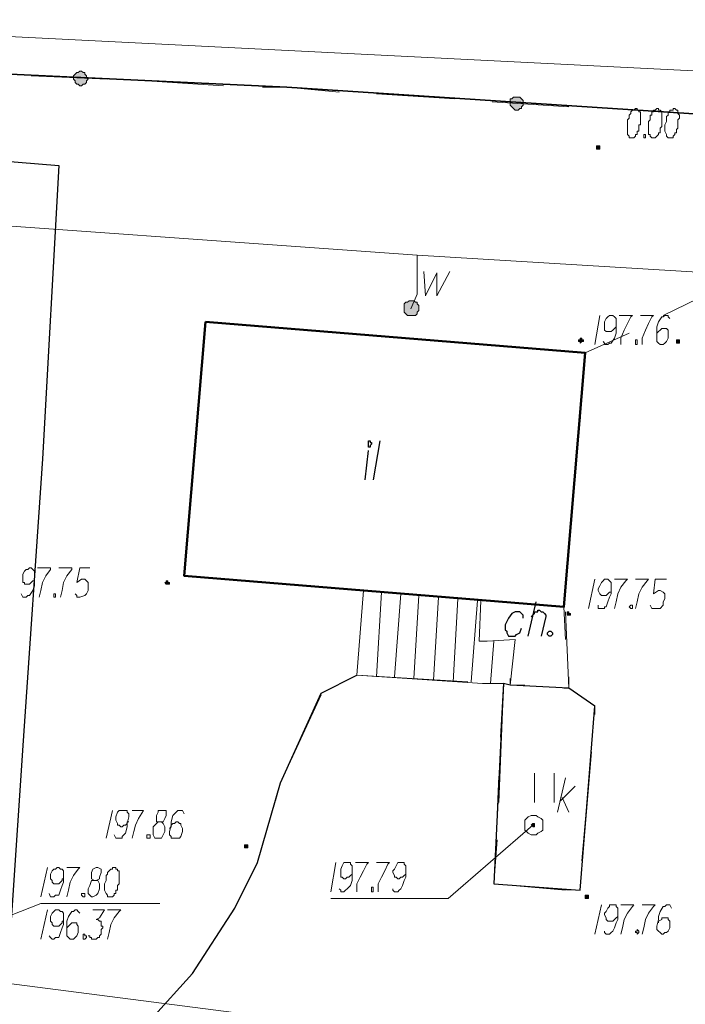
# Model space of a CAD drawing. Header units: metres. Extents: x 7431553 to 7432401, y 5544342 to 5544539.
# Tile 44 of 180: x 7432109 to 7432126, y 5544420 to 5544446. Entities that reach past the tile are written whole.
import ezdxf
from ezdxf import colors
from ezdxf.entities.mleader import LeaderData, LeaderLine
from ezdxf.math import Vec2, Vec3

# ---------------------------------------------------------------- set-up
doc = ezdxf.new("R2010")
doc.units = ezdxf.units.M
doc.header["$MEASUREMENT"] = 0
for name, color, linetype, lineweight in [('BG-PR90-PB-PZT-PZT01_2026_04_14$0$MAPA DCP', 7, 'Continuous', 0), ('PRIMETECH_XREF', 7, 'Continuous', 5), ('PROHUBUS- OPISY WENTYLACJA', 7, 'Continuous', 13)]:
    doc.layers.add(name, color=color, linetype=linetype, lineweight=lineweight)
doc.layers.add('BG-PR90-PB-PZT-PZT01_2026_04_14$0$Z_szraf drogi', color=251, linetype='Continuous')
doc.styles.add('DYN_DIM', font='ARIAL.TTF')

# ---------------------------------------------------------------- blocks, each defined once
blk = doc.blocks.new('_$0$_None')
blk = doc.blocks.new('BG-PR90-PB-PZT-PZT01_2026_04_14$0$Naddrwiną2025_v2klauzulap')
at = {"layer": 'BG-PR90-PB-PZT-PZT01_2026_04_14$0$MAPA DCP', "linetype": 'Continuous', "lineweight": 0, "transparency": 33554559}
for color, points in [(256, [(7431724.871, 5544540.006), (7431724.871, 5544540.006), (7431724.871, 5544540.006), (7431724.871, 5544540.006), (7431724.913, 5544540.006), (7431724.913, 5544540.048), (7431724.913, 5544540.048), (7431724.913, 5544540.048), (7431724.913, 5544540.09), (7431724.871, 5544540.09), (7431724.871, 5544540.09), (7431724.871, 5544540.09), (7431724.871, 5544540.09), (7431724.829, 5544540.09), (7431724.829, 5544540.09), (7431724.829, 5544540.09), (7431724.829, 5544540.09), (7431724.829, 5544540.048), (7431724.829, 5544540.048), (7431724.829, 5544540.048), (7431724.829, 5544540.006), (7431724.829, 5544540.006), (7431724.829, 5544540.006), (7431724.829, 5544540.006), (7431724.829, 5544540.006)]), (256, [(7431719.833, 5544537.931), (7431719.833, 5544537.931), (7431719.833, 5544537.931), (7431719.876, 5544537.931), (7431719.876, 5544537.931), (7431719.876, 5544537.974), (7431719.876, 5544537.974), (7431719.876, 5544537.974), (7431719.876, 5544537.974), (7431719.876, 5544538.016), (7431719.833, 5544538.016), (7431719.833, 5544538.016), (7431719.833, 5544538.016), (7431719.833, 5544538.016), (7431719.791, 5544538.016), (7431719.791, 5544538.016), (7431719.791, 5544537.974), (7431719.791, 5544537.974), (7431719.791, 5544537.974), (7431719.791, 5544537.974), (7431719.791, 5544537.931), (7431719.791, 5544537.931), (7431719.791, 5544537.931)]), (256, [(7431739.307, 5544537.635), (7431739.307, 5544537.635), (7431739.307, 5544537.635), (7431739.349, 5544537.635), (7431739.349, 5544537.635), (7431739.349, 5544537.677), (7431739.349, 5544537.677), (7431739.349, 5544537.677), (7431739.349, 5544537.72), (7431739.349, 5544537.72), (7431739.307, 5544537.72), (7431739.307, 5544537.72), (7431739.307, 5544537.72), (7431739.307, 5544537.72), (7431739.264, 5544537.72), (7431739.264, 5544537.72), (7431739.264, 5544537.72), (7431739.264, 5544537.677), (7431739.264, 5544537.677), (7431739.264, 5544537.677), (7431739.264, 5544537.635), (7431739.264, 5544537.635), (7431739.264, 5544537.635)]), (256, [(7431724.829, 5544537.466), (7431724.871, 5544537.466), (7431724.871, 5544537.508), (7431724.913, 5544537.508), (7431724.871, 5544537.55), (7431724.871, 5544537.55), (7431724.871, 5544537.55), (7431724.871, 5544537.55), (7431724.871, 5544537.593), (7431724.829, 5544537.593), (7431724.829, 5544537.593), (7431724.829, 5544537.55), (7431724.829, 5544537.55), (7431724.829, 5544537.55), (7431724.786, 5544537.55), (7431724.786, 5544537.508), (7431724.786, 5544537.508), (7431724.829, 5544537.508), (7431724.829, 5544537.508), (7431724.829, 5544537.508)]), (256, [(7431731.941, 5544537.169), (7431731.983, 5544537.169), (7431731.983, 5544537.169), (7431731.983, 5544537.169), (7431731.983, 5544537.169), (7431731.983, 5544537.169), (7431731.983, 5544537.212), (7431731.983, 5544537.212), (7431731.983, 5544537.212), (7431731.983, 5544537.212), (7431731.983, 5544537.254), (7431731.983, 5544537.254), (7431731.941, 5544537.254), (7431731.941, 5544537.254), (7431731.941, 5544537.254), (7431731.941, 5544537.212), (7431731.941, 5544537.212), (7431731.898, 5544537.212), (7431731.898, 5544537.212), (7431731.898, 5544537.169)]), (256, [(7431718.69, 5544536.026), (7431718.606, 5544536.026), (7431718.563, 5544535.984), (7431718.521, 5544535.942), (7431718.521, 5544535.899), (7431718.521, 5544535.857), (7431718.521, 5544535.815), (7431718.521, 5544535.772), (7431718.563, 5544535.73), (7431718.563, 5544535.688), (7431718.606, 5544535.688), (7431718.648, 5544535.688), (7431718.69, 5544535.688), (7431718.733, 5544535.688), (7431718.775, 5544535.73), (7431718.817, 5544535.772), (7431718.86, 5544535.815), (7431718.86, 5544535.857), (7431718.86, 5544535.899), (7431718.817, 5544535.942), (7431718.817, 5544535.984), (7431718.775, 5544535.984), (7431718.733, 5544536.026), (7431718.733, 5544536.026)]), (5, [(7431724.024, 5544532.936), (7431724.109, 5544532.936), (7431724.151, 5544532.978), (7431724.194, 5544533.021), (7431724.194, 5544533.063), (7431724.194, 5544533.105), (7431724.194, 5544533.19), (7431724.194, 5544533.232), (7431724.151, 5544533.275), (7431724.109, 5544533.275), (7431724.067, 5544533.317), (7431724.024, 5544533.317), (7431723.94, 5544533.317), (7431723.897, 5544533.275), (7431723.855, 5544533.275), (7431723.855, 5544533.232), (7431723.813, 5544533.19), (7431723.813, 5544533.105), (7431723.813, 5544533.063), (7431723.855, 5544533.021), (7431723.855, 5544532.978), (7431723.897, 5544532.936), (7431723.94, 5544532.936), (7431723.94, 5544532.936)]), (256, [(7431737.994, 5544528.787), (7431737.994, 5544528.787), (7431737.994, 5544528.787), (7431737.994, 5544528.787), (7431738.037, 5544528.787), (7431738.037, 5544528.83), (7431738.037, 5544528.83), (7431738.037, 5544528.83), (7431738.037, 5544528.872), (7431737.994, 5544528.872), (7431737.994, 5544528.872), (7431737.994, 5544528.872), (7431737.994, 5544528.872), (7431737.952, 5544528.872), (7431737.952, 5544528.872), (7431737.952, 5544528.872), (7431737.952, 5544528.872), (7431737.952, 5544528.83), (7431737.952, 5544528.83), (7431737.952, 5544528.83), (7431737.952, 5544528.787), (7431737.952, 5544528.787), (7431737.952, 5544528.787), (7431737.952, 5544528.787), (7431737.952, 5544528.787)]), (256, [(7431731.136, 5544526.713), (7431731.179, 5544526.755), (7431731.179, 5544526.755), (7431731.179, 5544526.755), (7431731.179, 5544526.755), (7431731.179, 5544526.755), (7431731.179, 5544526.798), (7431731.179, 5544526.798), (7431731.179, 5544526.798), (7431731.179, 5544526.798), (7431731.179, 5544526.798), (7431731.179, 5544526.84), (7431731.136, 5544526.84), (7431731.136, 5544526.84), (7431731.136, 5544526.798), (7431731.136, 5544526.798), (7431731.094, 5544526.798), (7431731.094, 5544526.798), (7431731.094, 5544526.798), (7431731.094, 5544526.755), (7431731.094, 5544526.755), (7431731.136, 5544526.755), (7431731.136, 5544526.755), (7431731.136, 5544526.755), (7431731.136, 5544526.755)]), (256, [(7431718.055, 5544524.723), (7431718.013, 5544524.681), (7431717.971, 5544524.681), (7431717.928, 5544524.639), (7431717.886, 5544524.639), (7431717.886, 5544524.596), (7431717.844, 5544524.554), (7431717.844, 5544524.512), (7431717.886, 5544524.469), (7431717.886, 5544524.427), (7431717.928, 5544524.385), (7431717.971, 5544524.342), (7431718.013, 5544524.342), (7431718.055, 5544524.342), (7431718.098, 5544524.385), (7431718.14, 5544524.385), (7431718.182, 5544524.427), (7431718.182, 5544524.469), (7431718.225, 5544524.512), (7431718.225, 5544524.554), (7431718.182, 5544524.596), (7431718.182, 5544524.639), (7431718.14, 5544524.681), (7431718.098, 5544524.681), (7431718.098, 5544524.681)])]:
    blk.add_hatch(color=color, dxfattribs=at).paths.add_polyline_path(points)
at = {"layer": 'BG-PR90-PB-PZT-PZT01_2026_04_14$0$MAPA DCP', "linetype": 'Continuous', "lineweight": 0, "true_color": 0x9a3300, "transparency": 33554559}
blk.add_hatch(color=24, dxfattribs=at).paths.add_polyline_path([(7431737.444, 5544536.238), (7431737.444, 5544536.238), (7431737.444, 5544536.28), (7431737.486, 5544536.28), (7431737.486, 5544536.28), (7431737.486, 5544536.28), (7431737.486, 5544536.28), (7431737.486, 5544536.323), (7431737.486, 5544536.323), (7431737.486, 5544536.323), (7431737.444, 5544536.323), (7431737.444, 5544536.323), (7431737.444, 5544536.323), (7431737.444, 5544536.323), (7431737.402, 5544536.323), (7431737.402, 5544536.323), (7431737.402, 5544536.323), (7431737.402, 5544536.323), (7431737.402, 5544536.28), (7431737.402, 5544536.28), (7431737.402, 5544536.28), (7431737.402, 5544536.28), (7431737.402, 5544536.28)])
at = {"layer": 'BG-PR90-PB-PZT-PZT01_2026_04_14$0$MAPA DCP', "color": 5, "linetype": 'Continuous', "lineweight": 18, "transparency": 33554687}
for points in [[(7431743.244, 5544580.307), (7431742.566, 5544570.189), (7431741.931, 5544568.665), (7431724.998, 5544568.962), (7431723.643, 5544549.996), (7431722.627, 5544533.275), (7431721.611, 5544518.966), (7431722.289, 5544517.95), (7431723.008, 5544517.865), (7431723.559, 5544517.865), (7431751.202, 5544516.172), (7431770.083, 5544514.902)], [(7431723.051, 5544533.444), (7431723.686, 5544533.486), (7431723.093, 5544533.783), (7431723.686, 5544533.783), (7431723.051, 5544534.121)], [(7431722.627, 5544533.275), (7431723.643, 5544533.275), (7431724.024, 5544533.105)]]:
    blk.add_lwpolyline(points, dxfattribs=at)
at = {"layer": 'BG-PR90-PB-PZT-PZT01_2026_04_14$0$MAPA DCP', "color": 24, "linetype": 'Continuous', "lineweight": 18, "true_color": 0x9a3300, "transparency": 33554687}
for points in [[(7431751.88, 5544571.121), (7431751.837, 5544559.31), (7431745.191, 5544550.801), (7431741.127, 5544519.305)], [(7431736.809, 5544537), (7431736.428, 5544537.381)], [(7431736.724, 5544537.042), (7431737.105, 5544537.212)], [(7431737.105, 5544536.915), (7431736.216, 5544537.127)], [(7431737.444, 5544536.28), (7431739.349, 5544534.079), (7431739.349, 5544531.031)], [(7431741.127, 5544519.305), (7431739.476, 5544523.496), (7431739.476, 5544526.586)]]:
    blk.add_lwpolyline(points, dxfattribs=at)
at = {"layer": 'BG-PR90-PB-PZT-PZT01_2026_04_14$0$MAPA DCP', "linetype": 'Continuous', "lineweight": 35, "transparency": 33554687}
blk.add_lwpolyline([(7431720.511, 5544560.283), (7431719.537, 5544549.319), (7431718.267, 5544529.888), (7431717.759, 5544519.178), (7431717.293, 5544514.225), (7431716.785, 5544508.679), (7431733.041, 5544507.621), (7431738.587, 5544507.155), (7431741.635, 5544506.859), (7431742.355, 5544507.282)], dxfattribs=at)
at = {"layer": 'BG-PR90-PB-PZT-PZT01_2026_04_14$0$MAPA DCP', "color": 1, "linetype": 'Continuous', "lineweight": 18, "transparency": 33554687}
blk.add_lwpolyline([(7431718.098, 5544545.636), (7431716.616, 5544516.087), (7431718.352, 5544515.706), (7431718.14, 5544511.896), (7431738.883, 5544510.457), (7431769.448, 5544508.637), (7431770.083, 5544508.594)], dxfattribs=at)
at = {"layer": 'BG-PR90-PB-PZT-PZT01_2026_04_14$0$MAPA DCP', "linetype": 'Continuous', "lineweight": 18, "transparency": 33554687}
for points in [[(7431724.194, 5544539.667), (7431722.881, 5544542.376)], [(7431718.944, 5544540.217), (7431718.817, 5544538.228)], [(7431726.945, 5544537.508), (7431725.167, 5544537.635), (7431724.659, 5544538.778)], [(7431734.565, 5544537.889), (7431734.354, 5544537.889), (7431733.888, 5544537.212), (7431731.898, 5544537.127)], [(7431735.412, 5544537.804), (7431734.354, 5544537.889), (7431733.888, 5544537.212), (7431733.888, 5544537.085)], [(7431738.545, 5544537.55), (7431735.539, 5544537.804)], [(7431738.375, 5544537.55), (7431736.386, 5544537.72)], [(7431730.925, 5544537.169), (7431727.919, 5544537.423)], [(7431718.775, 5544537.212), (7431718.648, 5544535.222)], [(7431733.634, 5544535.688), (7431733.803, 5544535.688), (7431733.888, 5544537.212), (7431733.592, 5544537.212)], [(7431738.968, 5544535.264), (7431739.137, 5544537.254)], [(7431732.618, 5544537.127), (7431731.771, 5544537.085), (7431731.687, 5544535.942)], [(7431737.825, 5544535.349), (7431738.968, 5544535.264), (7431739.137, 5544537.127)], [(7431736.851, 5544536.831), (7431736.089, 5544536.831)], [(7431736.089, 5544536.323), (7431736.851, 5544536.323)], [(7431733.803, 5544536.069), (7431733.803, 5544535.688), (7431733.761, 5544535.518), (7431735.158, 5544535.434)], [(7431731.602, 5544534.926), (7431732.66, 5544534.883), (7431732.66, 5544535.095), (7431732.618, 5544535.815)], [(7431733.846, 5544535.518), (7431736.851, 5544535.391)], [(7431736.174, 5544535.391), (7431738.164, 5544535.307)], [(7431733.761, 5544535.18), (7431732.66, 5544535.264)], [(7431733.719, 5544534.672), (7431731.602, 5544534.841)], [(7431733.592, 5544531.624), (7431733.549, 5544531.708), (7431733.719, 5544534.587)], [(7431718.563, 5544534.248), (7431718.436, 5544532.216)], [(7431733.719, 5544534.206), (7431731.56, 5544534.333)], [(7431733.676, 5544533.698), (7431731.517, 5544533.825)], [(7431733.634, 5544533.19), (7431731.475, 5544533.317)], [(7431733.592, 5544532.682), (7431731.433, 5544532.851)], [(7431733.592, 5544532.216), (7431731.39, 5544532.343)], [(7431718.394, 5544531.243), (7431718.267, 5544529.888), (7431718.267, 5544529.253)], [(7431736.809, 5544529.592), (7431736.343, 5544529.719), (7431734.057, 5544530.777)], [(7431740.45, 5544527.983), (7431739.603, 5544528.533), (7431738.418, 5544529.126), (7431737.783, 5544529.295)], [(7431718.225, 5544528.237), (7431718.098, 5544526.247)], [(7431743.371, 5544525.274), (7431742.482, 5544526.374), (7431741.296, 5544527.433)], [(7431718.055, 5544525.231), (7431717.971, 5544523.242)]]:
    blk.add_lwpolyline(points, dxfattribs=at)
at = {"layer": 'BG-PR90-PB-PZT-PZT01_2026_04_14$0$MAPA DCP', "linetype": 'Continuous', "lineweight": 9, "transparency": 33554687}
for points in [[(7431718.817, 5544539.963), (7431718.817, 5544539.921), (7431718.86, 5544539.921), (7431718.86, 5544539.836), (7431718.902, 5544539.836), (7431718.902, 5544539.794), (7431718.944, 5544539.794), (7431718.987, 5544539.794), (7431719.029, 5544539.752), (7431719.071, 5544539.752), (7431719.114, 5544539.752), (7431719.156, 5544539.752), (7431719.241, 5544539.709), (7431719.325, 5544539.709), (7431719.368, 5544539.709), (7431719.41, 5544539.709), (7431719.495, 5544539.752), (7431719.537, 5544539.752), (7431719.579, 5544539.794), (7431719.579, 5544539.836), (7431719.579, 5544539.879), (7431719.579, 5544539.921), (7431719.537, 5544539.921), (7431719.495, 5544539.963), (7431719.452, 5544539.963), (7431719.452, 5544540.006), (7431719.41, 5544540.006), (7431719.368, 5544540.006), (7431719.325, 5544540.048), (7431719.283, 5544540.048), (7431719.241, 5544540.048), (7431719.156, 5544540.048), (7431719.114, 5544540.048), (7431719.071, 5544540.09), (7431719.029, 5544540.09), (7431718.987, 5544540.09), (7431718.944, 5544540.048), (7431718.902, 5544540.048), (7431718.86, 5544540.048), (7431718.86, 5544540.006)], [(7431718.817, 5544539.54), (7431718.817, 5544539.498), (7431718.86, 5544539.455), (7431718.86, 5544539.413), (7431718.902, 5544539.413), (7431718.902, 5544539.371), (7431718.944, 5544539.371), (7431718.987, 5544539.371), (7431718.987, 5544539.328), (7431719.029, 5544539.328), (7431719.071, 5544539.328), (7431719.114, 5544539.328), (7431719.156, 5544539.286), (7431719.241, 5544539.286), (7431719.325, 5544539.286), (7431719.368, 5544539.286), (7431719.41, 5544539.286), (7431719.495, 5544539.286), (7431719.495, 5544539.328), (7431719.537, 5544539.328), (7431719.579, 5544539.371), (7431719.579, 5544539.413), (7431719.579, 5544539.455), (7431719.537, 5544539.498), (7431719.495, 5544539.54), (7431719.452, 5544539.54), (7431719.452, 5544539.582), (7431719.41, 5544539.582), (7431719.368, 5544539.582), (7431719.325, 5544539.582), (7431719.283, 5544539.625), (7431719.241, 5544539.625), (7431719.156, 5544539.625), (7431719.114, 5544539.625), (7431719.071, 5544539.625), (7431719.029, 5544539.625), (7431718.987, 5544539.625), (7431718.944, 5544539.625), (7431718.902, 5544539.625), (7431718.86, 5544539.582), (7431718.86, 5544539.54)], [(7431718.817, 5544538.947), (7431718.86, 5544538.905), (7431718.86, 5544538.863), (7431718.902, 5544538.82), (7431718.944, 5544538.82), (7431718.987, 5544538.778), (7431719.029, 5544538.778), (7431719.071, 5544538.778), (7431719.114, 5544538.736), (7431719.156, 5544538.736), (7431719.241, 5544538.736), (7431719.325, 5544538.736), (7431719.368, 5544538.736), (7431719.41, 5544538.736), (7431719.495, 5544538.736), (7431719.537, 5544538.778), (7431719.579, 5544538.778), (7431719.579, 5544538.82), (7431719.579, 5544538.863), (7431719.579, 5544538.905), (7431719.537, 5544538.947), (7431719.495, 5544538.947), (7431719.495, 5544538.99), (7431719.452, 5544538.99), (7431719.41, 5544538.99), (7431719.41, 5544539.032), (7431719.368, 5544539.032), (7431719.325, 5544539.032), (7431719.283, 5544539.032), (7431719.241, 5544539.032), (7431719.241, 5544539.074), (7431719.156, 5544539.074), (7431719.114, 5544539.074), (7431719.071, 5544539.074), (7431719.029, 5544539.074), (7431718.987, 5544539.074), (7431718.944, 5544539.074), (7431718.902, 5544539.074), (7431718.902, 5544539.032), (7431718.86, 5544539.032), (7431718.86, 5544538.99), (7431718.817, 5544538.99)], [(7431719.495, 5544539.159), (7431719.495, 5544539.201), (7431719.579, 5544539.201), (7431719.579, 5544539.159), (7431719.537, 5544539.159)], [(7431724.829, 5544538.947), (7431724.829, 5544538.99), (7431724.956, 5544538.99), (7431724.956, 5544538.947), (7431724.913, 5544538.947), (7431724.871, 5544538.947)], [(7431740.153, 5544538.99), (7431740.196, 5544539.032), (7431740.238, 5544539.032), (7431740.28, 5544538.99), (7431740.238, 5544538.99), (7431740.238, 5544538.947), (7431740.196, 5544538.947), (7431740.196, 5544538.99)], [(7431731.729, 5544538.82), (7431731.729, 5544538.863), (7431731.814, 5544538.863), (7431731.814, 5544538.82), (7431731.771, 5544538.778)], [(7431737.698, 5544526.29), (7431737.698, 5544526.332), (7431737.783, 5544526.332), (7431737.783, 5544526.247), (7431737.74, 5544526.247), (7431737.698, 5544526.247)], [(7431731.433, 5544523.834), (7431731.433, 5544523.877), (7431731.517, 5544523.877), (7431731.517, 5544523.834), (7431731.475, 5544523.834)]]:
    blk.add_lwpolyline(points, close=True, dxfattribs=at)
at = {"layer": 'BG-PR90-PB-PZT-PZT01_2026_04_14$0$MAPA DCP', "linetype": 'Continuous', "lineweight": 0, "transparency": 33554687}
for points in [[(7431724.871, 5544540.006), (7431724.871, 5544540.006), (7431724.871, 5544540.006), (7431724.871, 5544540.006), (7431724.913, 5544540.006), (7431724.913, 5544540.048), (7431724.913, 5544540.048), (7431724.913, 5544540.048), (7431724.913, 5544540.09), (7431724.871, 5544540.09), (7431724.871, 5544540.09), (7431724.871, 5544540.09), (7431724.871, 5544540.09), (7431724.829, 5544540.09), (7431724.829, 5544540.09), (7431724.829, 5544540.09), (7431724.829, 5544540.09), (7431724.829, 5544540.048), (7431724.829, 5544540.048), (7431724.829, 5544540.048), (7431724.829, 5544540.006), (7431724.829, 5544540.006), (7431724.829, 5544540.006), (7431724.829, 5544540.006)], [(7431719.833, 5544537.931), (7431719.833, 5544537.931), (7431719.833, 5544537.931), (7431719.876, 5544537.931), (7431719.876, 5544537.931), (7431719.876, 5544537.974), (7431719.876, 5544537.974), (7431719.876, 5544537.974), (7431719.876, 5544537.974), (7431719.876, 5544538.016), (7431719.833, 5544538.016), (7431719.833, 5544538.016), (7431719.833, 5544538.016), (7431719.833, 5544538.016), (7431719.791, 5544538.016), (7431719.791, 5544538.016), (7431719.791, 5544537.974), (7431719.791, 5544537.974), (7431719.791, 5544537.974), (7431719.791, 5544537.974), (7431719.791, 5544537.931), (7431719.791, 5544537.931), (7431719.791, 5544537.931)], [(7431739.307, 5544537.635), (7431739.307, 5544537.635), (7431739.307, 5544537.635), (7431739.349, 5544537.635), (7431739.349, 5544537.635), (7431739.349, 5544537.677), (7431739.349, 5544537.677), (7431739.349, 5544537.677), (7431739.349, 5544537.72), (7431739.349, 5544537.72), (7431739.307, 5544537.72), (7431739.307, 5544537.72), (7431739.307, 5544537.72), (7431739.307, 5544537.72), (7431739.264, 5544537.72), (7431739.264, 5544537.72), (7431739.264, 5544537.72), (7431739.264, 5544537.677), (7431739.264, 5544537.677), (7431739.264, 5544537.677), (7431739.264, 5544537.635), (7431739.264, 5544537.635), (7431739.264, 5544537.635)], [(7431724.829, 5544537.466), (7431724.871, 5544537.466), (7431724.871, 5544537.508), (7431724.913, 5544537.508), (7431724.871, 5544537.55), (7431724.871, 5544537.55), (7431724.871, 5544537.55), (7431724.871, 5544537.55), (7431724.871, 5544537.593), (7431724.829, 5544537.593), (7431724.829, 5544537.593), (7431724.829, 5544537.55), (7431724.829, 5544537.55), (7431724.829, 5544537.55), (7431724.786, 5544537.55), (7431724.786, 5544537.508), (7431724.786, 5544537.508), (7431724.829, 5544537.508), (7431724.829, 5544537.508), (7431724.829, 5544537.508)], [(7431731.941, 5544537.169), (7431731.983, 5544537.169), (7431731.983, 5544537.169), (7431731.983, 5544537.169), (7431731.983, 5544537.169), (7431731.983, 5544537.169), (7431731.983, 5544537.212), (7431731.983, 5544537.212), (7431731.983, 5544537.212), (7431731.983, 5544537.212), (7431731.983, 5544537.254), (7431731.983, 5544537.254), (7431731.941, 5544537.254), (7431731.941, 5544537.254), (7431731.941, 5544537.254), (7431731.941, 5544537.212), (7431731.941, 5544537.212), (7431731.898, 5544537.212), (7431731.898, 5544537.212), (7431731.898, 5544537.169), (7431731.941, 5544537.169), (7431731.941, 5544537.169), (7431731.941, 5544537.169)], [(7431718.69, 5544536.026), (7431718.606, 5544536.026), (7431718.563, 5544535.984), (7431718.521, 5544535.942), (7431718.521, 5544535.899), (7431718.521, 5544535.857), (7431718.521, 5544535.815), (7431718.521, 5544535.772), (7431718.563, 5544535.73), (7431718.563, 5544535.688), (7431718.606, 5544535.688), (7431718.648, 5544535.688), (7431718.69, 5544535.688), (7431718.733, 5544535.688), (7431718.775, 5544535.73), (7431718.817, 5544535.772), (7431718.86, 5544535.815), (7431718.86, 5544535.857), (7431718.86, 5544535.899), (7431718.817, 5544535.942), (7431718.817, 5544535.984), (7431718.775, 5544535.984), (7431718.733, 5544536.026)], [(7431737.994, 5544528.787), (7431737.994, 5544528.787), (7431737.994, 5544528.787), (7431737.994, 5544528.787), (7431738.037, 5544528.787), (7431738.037, 5544528.83), (7431738.037, 5544528.83), (7431738.037, 5544528.83), (7431738.037, 5544528.872), (7431737.994, 5544528.872), (7431737.994, 5544528.872), (7431737.994, 5544528.872), (7431737.994, 5544528.872), (7431737.952, 5544528.872), (7431737.952, 5544528.872), (7431737.952, 5544528.872), (7431737.952, 5544528.872), (7431737.952, 5544528.83), (7431737.952, 5544528.83), (7431737.952, 5544528.83), (7431737.952, 5544528.787), (7431737.952, 5544528.787), (7431737.952, 5544528.787), (7431737.952, 5544528.787)], [(7431731.136, 5544526.713), (7431731.179, 5544526.755), (7431731.179, 5544526.755), (7431731.179, 5544526.755), (7431731.179, 5544526.755), (7431731.179, 5544526.755), (7431731.179, 5544526.798), (7431731.179, 5544526.798), (7431731.179, 5544526.798), (7431731.179, 5544526.798), (7431731.179, 5544526.798), (7431731.179, 5544526.84), (7431731.136, 5544526.84), (7431731.136, 5544526.84), (7431731.136, 5544526.798), (7431731.136, 5544526.798), (7431731.094, 5544526.798), (7431731.094, 5544526.798), (7431731.094, 5544526.798), (7431731.094, 5544526.755), (7431731.094, 5544526.755), (7431731.136, 5544526.755), (7431731.136, 5544526.755), (7431731.136, 5544526.755)], [(7431718.055, 5544524.723), (7431718.013, 5544524.681), (7431717.971, 5544524.681), (7431717.928, 5544524.639), (7431717.886, 5544524.639), (7431717.886, 5544524.596), (7431717.844, 5544524.554), (7431717.844, 5544524.512), (7431717.886, 5544524.469), (7431717.886, 5544524.427), (7431717.928, 5544524.385), (7431717.971, 5544524.342), (7431718.013, 5544524.342), (7431718.055, 5544524.342), (7431718.098, 5544524.385), (7431718.14, 5544524.385), (7431718.182, 5544524.427), (7431718.182, 5544524.469), (7431718.225, 5544524.512), (7431718.225, 5544524.554), (7431718.182, 5544524.596), (7431718.182, 5544524.639), (7431718.14, 5544524.681), (7431718.098, 5544524.681)]]:
    blk.add_lwpolyline(points, close=True, dxfattribs=at)
at = {"layer": 'BG-PR90-PB-PZT-PZT01_2026_04_14$0$MAPA DCP', "linetype": 'Continuous', "lineweight": 9, "transparency": 33554687}
for points in [[(7431724.278, 5544539.836), (7431724.236, 5544539.794), (7431724.194, 5544539.794), (7431724.194, 5544539.709), (7431724.236, 5544539.667), (7431724.236, 5544539.625), (7431724.363, 5544539.54), (7431724.49, 5544539.498), (7431724.575, 5544539.498), (7431724.744, 5544539.498), (7431724.829, 5544539.498), (7431724.871, 5544539.498), (7431724.913, 5544539.54), (7431724.956, 5544539.582), (7431724.956, 5544539.625), (7431724.956, 5544539.667), (7431724.913, 5544539.709), (7431724.871, 5544539.752), (7431724.786, 5544539.794), (7431724.744, 5544539.794), (7431724.659, 5544539.794), (7431724.617, 5544539.794), (7431724.575, 5544539.794), (7431724.532, 5544539.752), (7431724.532, 5544539.709), (7431724.532, 5544539.667), (7431724.532, 5544539.625), (7431724.575, 5544539.582), (7431724.617, 5544539.54), (7431724.659, 5544539.498)], [(7431731.052, 5544539.752), (7431731.052, 5544539.455), (7431731.433, 5544539.413), (7431731.348, 5544539.54), (7431731.348, 5544539.582), (7431731.39, 5544539.667), (7431731.433, 5544539.709), (7431731.56, 5544539.709), (7431731.644, 5544539.667), (7431731.729, 5544539.667), (7431731.814, 5544539.582), (7431731.814, 5544539.498), (7431731.814, 5544539.413), (7431731.814, 5544539.371), (7431731.729, 5544539.328)], [(7431739.603, 5544539.879), (7431739.518, 5544539.836), (7431739.518, 5544539.752), (7431739.561, 5544539.709), (7431739.561, 5544539.667), (7431739.688, 5544539.582), (7431739.815, 5544539.54), (7431739.899, 5544539.54), (7431740.069, 5544539.498), (7431740.153, 5544539.498), (7431740.196, 5544539.54), (7431740.238, 5544539.582), (7431740.28, 5544539.625), (7431740.28, 5544539.667), (7431740.238, 5544539.709), (7431740.238, 5544539.752), (7431740.196, 5544539.794), (7431740.111, 5544539.836), (7431740.026, 5544539.836), (7431739.984, 5544539.836), (7431739.942, 5544539.836), (7431739.899, 5544539.794), (7431739.857, 5544539.794), (7431739.857, 5544539.709), (7431739.857, 5544539.667), (7431739.857, 5544539.625), (7431739.899, 5544539.625), (7431739.942, 5544539.54), (7431739.984, 5544539.54)], [(7431724.194, 5544539.074), (7431724.194, 5544539.413), (7431724.236, 5544539.371), (7431724.405, 5544539.286), (7431724.575, 5544539.201), (7431724.786, 5544539.117), (7431724.956, 5544539.117)], [(7431731.052, 5544538.947), (7431731.052, 5544539.286), (7431731.094, 5544539.244), (7431731.263, 5544539.117), (7431731.433, 5544539.032), (7431731.644, 5544538.99), (7431731.814, 5544538.947)], [(7431739.518, 5544539.117), (7431739.518, 5544539.455), (7431739.561, 5544539.413), (7431739.73, 5544539.286), (7431739.899, 5544539.201), (7431740.111, 5544539.159), (7431740.28, 5544539.117)], [(7431724.194, 5544538.524), (7431724.194, 5544538.863), (7431724.236, 5544538.82), (7431724.405, 5544538.736), (7431724.575, 5544538.651), (7431724.786, 5544538.566), (7431724.956, 5544538.566)], [(7431731.052, 5544538.397), (7431731.052, 5544538.736), (7431731.094, 5544538.693), (7431731.263, 5544538.566), (7431731.433, 5544538.482), (7431731.644, 5544538.439), (7431731.814, 5544538.397)], [(7431739.518, 5544538.566), (7431739.518, 5544538.905), (7431739.561, 5544538.863), (7431739.73, 5544538.736), (7431739.899, 5544538.651), (7431740.111, 5544538.609), (7431740.28, 5544538.566)], [(7431740.196, 5544538.143), (7431740.238, 5544538.143), (7431740.28, 5544538.185), (7431740.28, 5544538.27), (7431740.238, 5544538.312), (7431740.196, 5544538.355), (7431740.111, 5544538.397), (7431739.984, 5544538.439), (7431739.899, 5544538.482), (7431739.73, 5544538.482), (7431739.645, 5544538.482), (7431739.603, 5544538.482), (7431739.561, 5544538.439), (7431739.518, 5544538.439), (7431739.518, 5544538.397), (7431739.518, 5544538.312), (7431739.518, 5544538.27), (7431739.561, 5544538.27), (7431739.603, 5544538.228), (7431739.688, 5544538.185), (7431739.73, 5544538.143), (7431739.772, 5544538.143), (7431739.857, 5544538.185), (7431739.899, 5544538.185), (7431739.942, 5544538.228), (7431739.942, 5544538.27), (7431739.942, 5544538.312), (7431739.942, 5544538.355), (7431739.899, 5544538.397), (7431739.857, 5544538.439), (7431739.815, 5544538.482)], [(7431724.871, 5544538.101), (7431724.913, 5544538.143), (7431724.956, 5544538.143), (7431724.956, 5544538.228), (7431724.913, 5544538.27), (7431724.913, 5544538.312), (7431724.786, 5544538.397), (7431724.659, 5544538.439), (7431724.575, 5544538.439), (7431724.405, 5544538.439), (7431724.321, 5544538.439), (7431724.278, 5544538.439), (7431724.236, 5544538.397), (7431724.194, 5544538.355), (7431724.194, 5544538.312), (7431724.194, 5544538.27), (7431724.236, 5544538.228), (7431724.278, 5544538.185), (7431724.363, 5544538.143), (7431724.405, 5544538.143), (7431724.49, 5544538.143), (7431724.532, 5544538.143), (7431724.575, 5544538.143), (7431724.617, 5544538.185), (7431724.617, 5544538.228), (7431724.617, 5544538.27), (7431724.617, 5544538.312), (7431724.575, 5544538.355), (7431724.532, 5544538.397), (7431724.49, 5544538.439)], [(7431731.729, 5544537.974), (7431731.814, 5544537.974), (7431731.814, 5544538.143), (7431731.771, 5544538.143), (7431731.771, 5544538.185), (7431731.644, 5544538.228), (7431731.517, 5544538.27), (7431731.433, 5544538.312), (7431731.263, 5544538.312), (7431731.179, 5544538.312), (7431731.136, 5544538.312), (7431731.094, 5544538.27), (7431731.052, 5544538.228), (7431731.052, 5544538.143), (7431731.094, 5544538.101), (7431731.136, 5544538.058), (7431731.221, 5544538.016), (7431731.306, 5544537.974), (7431731.348, 5544537.974), (7431731.433, 5544538.016), (7431731.475, 5544538.058), (7431731.475, 5544538.101), (7431731.475, 5544538.143), (7431731.475, 5544538.185), (7431731.433, 5544538.228), (7431731.39, 5544538.27), (7431731.39, 5544538.312), (7431731.348, 5544538.312)], [(7431724.194, 5544538.016), (7431724.956, 5544537.889)], [(7431739.518, 5544538.058), (7431740.28, 5544537.889)], [(7431731.052, 5544537.889), (7431731.814, 5544537.72)], [(7431737.148, 5544527.221), (7431737.063, 5544527.179), (7431737.063, 5544527.052), (7431737.105, 5544527.009), (7431737.19, 5544526.925), (7431737.359, 5544526.882), (7431737.444, 5544526.882), (7431737.613, 5544526.84), (7431737.698, 5544526.84), (7431737.74, 5544526.882), (7431737.783, 5544526.882), (7431737.783, 5544526.925), (7431737.783, 5544526.967), (7431737.783, 5544527.009), (7431737.783, 5544527.052), (7431737.783, 5544527.094), (7431737.74, 5544527.136), (7431737.613, 5544527.179), (7431737.571, 5544527.179), (7431737.529, 5544527.179), (7431737.444, 5544527.136), (7431737.402, 5544527.136), (7431737.402, 5544527.094), (7431737.359, 5544527.052), (7431737.359, 5544527.009), (7431737.402, 5544526.967), (7431737.402, 5544526.925), (7431737.444, 5544526.882), (7431737.486, 5544526.882), (7431737.529, 5544526.84)], [(7431737.359, 5544526.544), (7431737.359, 5544526.671), (7431737.275, 5544526.713), (7431737.19, 5544526.755), (7431737.105, 5544526.755), (7431737.063, 5544526.755), (7431737.063, 5544526.671), (7431737.063, 5544526.628), (7431737.063, 5544526.544), (7431737.105, 5544526.544), (7431737.19, 5544526.501), (7431737.232, 5544526.501), (7431737.317, 5544526.501), (7431737.359, 5544526.501), (7431737.359, 5544526.544), (7431737.402, 5544526.501), (7431737.486, 5544526.417), (7431737.571, 5544526.417), (7431737.613, 5544526.417), (7431737.698, 5544526.417), (7431737.783, 5544526.459), (7431737.783, 5544526.501), (7431737.783, 5544526.544), (7431737.783, 5544526.628), (7431737.698, 5544526.671), (7431737.613, 5544526.713), (7431737.571, 5544526.713), (7431737.486, 5544526.713), (7431737.402, 5544526.671), (7431737.359, 5544526.628)], [(7431737.063, 5544525.866), (7431737.063, 5544526.163), (7431737.275, 5544526.036), (7431737.444, 5544525.951), (7431737.613, 5544525.909), (7431737.783, 5544525.866)], [(7431737.698, 5544525.401), (7431737.783, 5544525.443), (7431737.783, 5544525.612), (7431737.74, 5544525.612), (7431737.656, 5544525.697), (7431737.486, 5544525.739), (7431737.402, 5544525.739), (7431737.232, 5544525.782), (7431737.148, 5544525.782), (7431737.105, 5544525.739), (7431737.063, 5544525.739), (7431737.063, 5544525.697), (7431737.063, 5544525.655), (7431737.063, 5544525.612), (7431737.063, 5544525.57), (7431737.063, 5544525.528), (7431737.105, 5544525.485), (7431737.232, 5544525.443), (7431737.275, 5544525.443), (7431737.317, 5544525.443), (7431737.402, 5544525.485), (7431737.444, 5544525.485), (7431737.444, 5544525.528), (7431737.486, 5544525.57), (7431737.486, 5544525.612), (7431737.444, 5544525.655), (7431737.444, 5544525.697), (7431737.402, 5544525.739), (7431737.359, 5544525.739), (7431737.359, 5544525.782)], [(7431737.063, 5544525.358), (7431737.783, 5544525.189)], [(7431730.755, 5544524.766), (7431730.755, 5544524.512), (7431731.136, 5544524.427), (7431731.052, 5544524.554), (7431731.052, 5544524.639), (7431731.094, 5544524.681), (7431731.136, 5544524.723), (7431731.263, 5544524.723), (7431731.348, 5544524.723), (7431731.433, 5544524.681), (7431731.475, 5544524.639), (7431731.517, 5544524.512), (7431731.517, 5544524.427), (7431731.475, 5544524.427), (7431731.433, 5544524.385)], [(7431730.755, 5544523.961), (7431730.755, 5544524.3), (7431730.798, 5544524.3), (7431730.967, 5544524.173), (7431731.136, 5544524.088), (7431731.348, 5544524.046), (7431731.517, 5544524.004)], [(7431730.755, 5544523.411), (7431730.755, 5544523.75), (7431730.798, 5544523.75), (7431730.967, 5544523.623), (7431731.136, 5544523.538), (7431731.348, 5544523.496), (7431731.517, 5544523.453)], [(7431731.433, 5544522.988), (7431731.517, 5544523.03), (7431731.517, 5544523.115), (7431731.475, 5544523.157), (7431731.475, 5544523.199), (7431731.348, 5544523.284), (7431731.221, 5544523.326), (7431731.136, 5544523.326), (7431730.967, 5544523.326), (7431730.882, 5544523.326), (7431730.84, 5544523.326), (7431730.798, 5544523.284), (7431730.755, 5544523.242), (7431730.755, 5544523.199), (7431730.798, 5544523.157), (7431730.798, 5544523.115), (7431730.84, 5544523.072), (7431730.925, 5544523.03), (7431731.009, 5544523.03), (7431731.052, 5544523.03), (7431731.136, 5544523.03), (7431731.136, 5544523.072), (7431731.179, 5544523.072), (7431731.179, 5544523.115), (7431731.179, 5544523.157), (7431731.179, 5544523.199), (7431731.136, 5544523.242), (7431731.094, 5544523.284), (7431731.094, 5544523.326), (7431731.052, 5544523.326)]]:
    blk.add_lwpolyline(points, dxfattribs=at)
at = {"layer": 'BG-PR90-PB-PZT-PZT01_2026_04_14$0$MAPA DCP', "linetype": 'Continuous', "lineweight": 25, "transparency": 33554687}
for points in [[(7431738.968, 5544535.264), (7431739.137, 5544537.508), (7431734.354, 5544537.889), (7431733.888, 5544537.212), (7431733.803, 5544535.688), (7431733.761, 5544535.518)], [(7431732.406, 5544536.704), (7431732.406, 5544536.746), (7431732.449, 5544536.788), (7431732.491, 5544536.788), (7431732.533, 5544536.746), (7431732.533, 5544536.704), (7431732.491, 5544536.661), (7431732.449, 5544536.661)], [(7431727.453, 5544532.005), (7431727.453, 5544532.047), (7431727.496, 5544532.047), (7431727.496, 5544532.089), (7431727.538, 5544532.089), (7431727.58, 5544532.047), (7431727.623, 5544532.047), (7431727.623, 5544532.005), (7431727.58, 5544532.005), (7431727.538, 5544532.005), (7431727.496, 5544532.005)]]:
    blk.add_lwpolyline(points, close=True, dxfattribs=at)
at = {"layer": 'BG-PR90-PB-PZT-PZT01_2026_04_14$0$MAPA DCP', "linetype": 'Continuous', "lineweight": 50, "transparency": 33554687}
blk.add_lwpolyline([(7431724.363, 5544527.771), (7431725.167, 5544537.635), (7431731.771, 5544537.085), (7431730.967, 5544527.221)], close=True, dxfattribs=at)
at = {"layer": 'BG-PR90-PB-PZT-PZT01_2026_04_14$0$MAPA DCP', "linetype": 'Continuous', "lineweight": 25, "transparency": 33554687}
for points in [[(7431732.025, 5544536.238), (7431731.983, 5544536.28), (7431731.941, 5544536.323), (7431731.898, 5544536.323), (7431731.898, 5544536.365), (7431731.898, 5544536.407), (7431731.856, 5544536.407), (7431731.856, 5544536.45), (7431731.898, 5544536.492), (7431731.898, 5544536.534), (7431731.941, 5544536.577), (7431731.983, 5544536.619), (7431732.025, 5544536.619), (7431732.533, 5544536.492)], [(7431732.533, 5544536.153), (7431731.644, 5544536.365)], [(7431732.068, 5544536.026), (7431731.983, 5544536.026), (7431731.941, 5544535.984), (7431731.898, 5544535.942), (7431731.898, 5544535.857), (7431731.898, 5544535.815), (7431731.941, 5544535.73), (7431732.068, 5544535.645), (7431732.152, 5544535.603), (7431732.237, 5544535.561), (7431732.364, 5544535.561), (7431732.406, 5544535.603), (7431732.449, 5544535.603), (7431732.533, 5544535.645), (7431732.533, 5544535.73), (7431732.533, 5544535.815), (7431732.491, 5544535.857), (7431732.449, 5544535.942), (7431732.322, 5544535.984)], [(7431727.453, 5544532.301), (7431728.469, 5544532.132)], [(7431728.469, 5544531.92), (7431727.707, 5544532.005)], [(7431742.99, 5544507.24), (7431743.159, 5544509.229), (7431738.248, 5544509.483), (7431735.708, 5544509.653), (7431731.094, 5544509.907), (7431727.115, 5544510.161), (7431722.712, 5544510.415), (7431719.198, 5544510.626), (7431719.918, 5544519.305), (7431720.299, 5544523.961), (7431727.919, 5544523.538), (7431735.37, 5544523.03), (7431743.54, 5544522.48), (7431743.709, 5544524.808), (7431742.482, 5544526.374), (7431741.296, 5544527.433), (7431739.603, 5544528.533), (7431738.418, 5544529.126), (7431736.343, 5544529.719), (7431734.015, 5544530.777), (7431733.549, 5544531.708)]]:
    blk.add_lwpolyline(points, dxfattribs=at)
at = {"layer": 'BG-PR90-PB-PZT-PZT01_2026_04_14$0$MAPA DCP', "color": 24, "linetype": 'Continuous', "lineweight": 18, "true_color": 0x9a3300, "transparency": 33554687}
blk.add_lwpolyline([(7431737.19, 5544536.28), (7431737.19, 5544536.365), (7431737.232, 5544536.407), (7431737.275, 5544536.492), (7431737.317, 5544536.534), (7431737.359, 5544536.534), (7431737.444, 5544536.534), (7431737.486, 5544536.534), (7431737.571, 5544536.534), (7431737.613, 5544536.492), (7431737.656, 5544536.407), (7431737.698, 5544536.365), (7431737.698, 5544536.28), (7431737.698, 5544536.238), (7431737.656, 5544536.153), (7431737.613, 5544536.111), (7431737.571, 5544536.069), (7431737.486, 5544536.069), (7431737.444, 5544536.069), (7431737.359, 5544536.069), (7431737.317, 5544536.069), (7431737.275, 5544536.111), (7431737.232, 5544536.153), (7431737.19, 5544536.238)], close=True, dxfattribs=at)
at = {"layer": 'BG-PR90-PB-PZT-PZT01_2026_04_14$0$MAPA DCP', "color": 24, "linetype": 'Continuous', "lineweight": 0, "true_color": 0x9a3300, "transparency": 33554687}
blk.add_lwpolyline([(7431737.444, 5544536.238), (7431737.444, 5544536.238), (7431737.444, 5544536.28), (7431737.486, 5544536.28), (7431737.486, 5544536.28), (7431737.486, 5544536.28), (7431737.486, 5544536.28), (7431737.486, 5544536.323), (7431737.486, 5544536.323), (7431737.486, 5544536.323), (7431737.444, 5544536.323), (7431737.444, 5544536.323), (7431737.444, 5544536.323), (7431737.444, 5544536.323), (7431737.402, 5544536.323), (7431737.402, 5544536.323), (7431737.402, 5544536.323), (7431737.402, 5544536.323), (7431737.402, 5544536.28), (7431737.402, 5544536.28), (7431737.402, 5544536.28), (7431737.402, 5544536.28), (7431737.402, 5544536.28)], close=True, dxfattribs=at)
at = {"layer": 'BG-PR90-PB-PZT-PZT01_2026_04_14$0$MAPA DCP', "linetype": 'Continuous', "lineweight": 18, "transparency": 33554687}
blk.add_lwpolyline([(7431731.348, 5544531.878), (7431733.549, 5544531.708), (7431733.761, 5544534.968), (7431733.761, 5544535.518), (7431733.803, 5544535.688), (7431732.618, 5544535.815), (7431732.66, 5544535.095), (7431732.66, 5544534.883), (7431731.602, 5544534.926)], close=True, dxfattribs=at)
at = {"layer": 'BG-PR90-PB-PZT-PZT01_2026_04_14$0$MAPA DCP', "color": 5, "linetype": 'Continuous', "lineweight": 0, "transparency": 33554687}
blk.add_lwpolyline([(7431724.024, 5544532.936), (7431724.109, 5544532.936), (7431724.151, 5544532.978), (7431724.194, 5544533.021), (7431724.194, 5544533.063), (7431724.194, 5544533.105), (7431724.194, 5544533.19), (7431724.194, 5544533.232), (7431724.151, 5544533.275), (7431724.109, 5544533.275), (7431724.067, 5544533.317), (7431724.024, 5544533.317), (7431723.94, 5544533.317), (7431723.897, 5544533.275), (7431723.855, 5544533.275), (7431723.855, 5544533.232), (7431723.813, 5544533.19), (7431723.813, 5544533.105), (7431723.813, 5544533.063), (7431723.855, 5544533.021), (7431723.855, 5544532.978), (7431723.897, 5544532.936), (7431723.94, 5544532.936)], close=True, dxfattribs=at)
at = {"layer": 'BG-PR90-PB-PZT-PZT01_2026_04_14$0$MAPA DCP', "color": 24, "linetype": 'Continuous', "lineweight": 9, "true_color": 0x9a3300, "transparency": 33554687}
for points in [[(7431739.095, 5544532.64), (7431739.137, 5544532.64), (7431739.18, 5544532.682), (7431739.18, 5544532.767), (7431739.137, 5544532.809), (7431739.095, 5544532.851), (7431739.01, 5544532.894), (7431738.883, 5544532.936), (7431738.799, 5544532.978), (7431738.629, 5544532.978), (7431738.545, 5544532.978), (7431738.502, 5544532.978), (7431738.46, 5544532.936), (7431738.418, 5544532.936), (7431738.418, 5544532.894), (7431738.418, 5544532.809), (7431738.418, 5544532.767), (7431738.502, 5544532.724), (7431738.587, 5544532.682), (7431738.629, 5544532.64), (7431738.672, 5544532.64), (7431738.756, 5544532.682), (7431738.799, 5544532.682), (7431738.799, 5544532.724), (7431738.841, 5544532.767), (7431738.841, 5544532.809), (7431738.799, 5544532.851), (7431738.799, 5544532.894), (7431738.756, 5544532.936), (7431738.714, 5544532.978)], [(7431738.418, 5544532.216), (7431738.418, 5544532.555), (7431738.46, 5544532.513), (7431738.629, 5544532.428), (7431738.799, 5544532.343), (7431738.968, 5544532.259), (7431739.18, 5544532.259)], [(7431738.418, 5544531.666), (7431738.418, 5544532.005), (7431738.46, 5544531.962), (7431738.629, 5544531.878), (7431738.799, 5544531.793), (7431738.968, 5544531.708), (7431739.18, 5544531.708)], [(7431739.095, 5544531.243), (7431739.137, 5544531.285), (7431739.18, 5544531.285), (7431739.18, 5544531.37), (7431739.137, 5544531.412), (7431739.095, 5544531.454), (7431739.01, 5544531.539), (7431738.883, 5544531.581), (7431738.799, 5544531.581), (7431738.629, 5544531.581), (7431738.545, 5544531.581), (7431738.502, 5544531.581), (7431738.46, 5544531.539), (7431738.418, 5544531.539), (7431738.418, 5544531.497), (7431738.418, 5544531.454), (7431738.418, 5544531.412), (7431738.418, 5544531.37), (7431738.502, 5544531.327), (7431738.587, 5544531.285), (7431738.629, 5544531.285), (7431738.672, 5544531.285), (7431738.756, 5544531.285), (7431738.799, 5544531.285), (7431738.799, 5544531.327), (7431738.841, 5544531.37), (7431738.841, 5544531.412), (7431738.799, 5544531.454), (7431738.799, 5544531.497), (7431738.756, 5544531.539), (7431738.714, 5544531.581)], [(7431738.418, 5544531.158), (7431739.18, 5544531.031)], [(7431739.645, 5544525.231), (7431739.645, 5544525.57), (7431739.688, 5544525.528), (7431739.857, 5544525.401), (7431740.026, 5544525.316), (7431740.238, 5544525.274), (7431740.407, 5544525.231)], [(7431739.645, 5544524.85), (7431739.645, 5544525.147), (7431739.857, 5544525.02), (7431739.899, 5544524.935), (7431739.899, 5544524.977), (7431739.942, 5544525.02), (7431739.942, 5544525.062), (7431739.984, 5544525.062), (7431740.026, 5544525.062), (7431740.069, 5544525.062), (7431740.069, 5544525.104), (7431740.111, 5544525.104), (7431740.153, 5544525.062), (7431740.196, 5544525.062), (7431740.238, 5544525.062), (7431740.28, 5544525.062), (7431740.323, 5544525.02), (7431740.365, 5544525.02), (7431740.365, 5544524.977), (7431740.407, 5544524.935), (7431740.407, 5544524.893), (7431740.407, 5544524.85), (7431740.407, 5544524.808), (7431740.365, 5544524.808), (7431740.365, 5544524.766), (7431740.323, 5544524.766), (7431740.323, 5544524.723)], [(7431738.883, 5544524.893), (7431738.883, 5544524.935), (7431738.841, 5544525.02), (7431738.799, 5544525.02), (7431738.672, 5544525.062), (7431738.587, 5544525.062), (7431738.545, 5544524.977), (7431738.545, 5544524.935), (7431738.587, 5544524.85), (7431738.672, 5544524.808), (7431738.714, 5544524.808), (7431738.799, 5544524.808), (7431738.841, 5544524.808), (7431738.883, 5544524.893), (7431738.883, 5544524.808), (7431739.01, 5544524.766), (7431739.095, 5544524.723), (7431739.222, 5544524.723), (7431739.264, 5544524.766), (7431739.307, 5544524.808), (7431739.307, 5544524.85), (7431739.264, 5544524.935), (7431739.222, 5544524.977), (7431739.095, 5544525.02), (7431738.968, 5544525.02), (7431738.883, 5544524.977), (7431738.883, 5544524.935)], [(7431738.545, 5544524.173), (7431738.545, 5544524.512), (7431738.587, 5544524.469), (7431738.756, 5544524.342), (7431738.926, 5544524.258), (7431739.137, 5544524.215), (7431739.307, 5544524.173)], [(7431739.73, 5544524.512), (7431739.688, 5544524.469), (7431739.645, 5544524.427), (7431739.645, 5544524.385), (7431739.688, 5544524.342), (7431739.688, 5544524.3), (7431739.815, 5544524.215), (7431739.942, 5544524.173), (7431740.026, 5544524.173), (7431740.196, 5544524.173), (7431740.28, 5544524.173), (7431740.323, 5544524.173), (7431740.365, 5544524.215), (7431740.407, 5544524.258), (7431740.407, 5544524.3), (7431740.407, 5544524.342), (7431740.365, 5544524.385), (7431740.323, 5544524.427), (7431740.238, 5544524.469), (7431740.196, 5544524.469), (7431740.111, 5544524.469), (7431740.069, 5544524.469), (7431740.026, 5544524.427), (7431739.984, 5544524.427), (7431739.984, 5544524.385), (7431739.984, 5544524.342), (7431739.984, 5544524.3), (7431740.026, 5544524.258), (7431740.069, 5544524.215), (7431740.111, 5544524.173)], [(7431739.222, 5544523.707), (7431739.307, 5544523.75), (7431739.307, 5544523.834), (7431739.264, 5544523.877), (7431739.264, 5544523.919), (7431739.264, 5544523.961), (7431739.137, 5544524.004), (7431739.01, 5544524.046), (7431738.926, 5544524.088), (7431738.756, 5544524.088), (7431738.672, 5544524.088), (7431738.629, 5544524.088), (7431738.587, 5544524.046), (7431738.587, 5544524.004), (7431738.545, 5544523.961), (7431738.545, 5544523.919), (7431738.587, 5544523.877), (7431738.587, 5544523.834), (7431738.629, 5544523.792), (7431738.714, 5544523.75), (7431738.799, 5544523.75), (7431738.841, 5544523.75), (7431738.883, 5544523.792), (7431738.926, 5544523.792), (7431738.968, 5544523.834), (7431738.968, 5544523.877), (7431738.968, 5544523.919), (7431738.968, 5544523.961), (7431738.926, 5544524.004), (7431738.883, 5544524.046), (7431738.841, 5544524.046), (7431738.841, 5544524.088)], [(7431740.323, 5544523.707), (7431740.365, 5544523.75), (7431740.407, 5544523.792), (7431740.407, 5544523.834), (7431740.365, 5544523.877), (7431740.365, 5544523.919), (7431740.365, 5544523.961), (7431740.238, 5544524.004), (7431740.111, 5544524.046), (7431740.026, 5544524.088), (7431739.857, 5544524.088), (7431739.772, 5544524.088), (7431739.73, 5544524.088), (7431739.688, 5544524.046), (7431739.688, 5544524.004), (7431739.645, 5544523.961), (7431739.645, 5544523.919), (7431739.645, 5544523.877), (7431739.688, 5544523.834), (7431739.73, 5544523.792), (7431739.815, 5544523.75), (7431739.857, 5544523.75), (7431739.942, 5544523.75), (7431739.984, 5544523.792), (7431740.026, 5544523.792), (7431740.069, 5544523.834), (7431740.069, 5544523.877), (7431740.069, 5544523.919), (7431740.069, 5544523.961), (7431740.026, 5544524.004), (7431739.984, 5544524.046), (7431739.942, 5544524.046), (7431739.942, 5544524.088)], [(7431738.545, 5544523.665), (7431739.307, 5544523.496)], [(7431739.645, 5544523.665), (7431740.407, 5544523.496)]]:
    blk.add_lwpolyline(points, dxfattribs=at)
for points in [[(7431739.053, 5544532.089), (7431739.053, 5544532.132), (7431739.18, 5544532.132), (7431739.18, 5544532.089), (7431739.137, 5544532.089), (7431739.095, 5544532.089)], [(7431738.545, 5544525.401), (7431738.545, 5544525.358), (7431738.587, 5544525.358), (7431738.587, 5544525.316), (7431738.629, 5544525.274), (7431738.672, 5544525.231), (7431738.714, 5544525.231), (7431738.756, 5544525.189), (7431738.799, 5544525.189), (7431738.841, 5544525.189), (7431738.883, 5544525.189), (7431738.968, 5544525.147), (7431739.053, 5544525.147), (7431739.095, 5544525.147), (7431739.137, 5544525.147), (7431739.222, 5544525.189), (7431739.264, 5544525.231), (7431739.307, 5544525.231), (7431739.307, 5544525.274), (7431739.307, 5544525.316), (7431739.307, 5544525.358), (7431739.264, 5544525.401), (7431739.222, 5544525.401), (7431739.222, 5544525.443), (7431739.18, 5544525.443), (7431739.137, 5544525.443), (7431739.137, 5544525.485), (7431739.095, 5544525.485), (7431739.053, 5544525.485), (7431739.01, 5544525.485), (7431738.968, 5544525.528), (7431738.883, 5544525.528), (7431738.841, 5544525.528), (7431738.799, 5544525.528), (7431738.756, 5544525.528), (7431738.714, 5544525.528), (7431738.672, 5544525.528), (7431738.629, 5544525.528), (7431738.629, 5544525.485), (7431738.587, 5544525.485), (7431738.587, 5544525.443), (7431738.545, 5544525.443)], [(7431739.222, 5544524.596), (7431739.222, 5544524.639), (7431739.307, 5544524.639), (7431739.307, 5544524.596), (7431739.264, 5544524.554), (7431739.222, 5544524.554)], [(7431740.28, 5544524.596), (7431740.28, 5544524.639), (7431740.323, 5544524.639), (7431740.323, 5544524.681), (7431740.365, 5544524.681), (7431740.407, 5544524.639), (7431740.407, 5544524.596), (7431740.365, 5544524.596), (7431740.323, 5544524.596)]]:
    blk.add_lwpolyline(points, close=True, dxfattribs=at)
blk = doc.blocks.new('BG-PR90-PB-PZT-PZT01_2026_04_14')
at = {"layer": 'BG-PR90-PB-PZT-PZT01_2026_04_14$0$Z_szraf drogi', "true_color": 0xb2b2b2}
h = blk.add_hatch(dxfattribs=at)
h.set_pattern_fill('ANSI31', color=253, scale=0.1, angle=90)
h.set_pattern_definition([(135, (7432092.63, 5544410.70457), (-0.2245064, -0.2245064), [])])
edge = h.paths.add_edge_path()
edge.add_line((7432092.63, 5544413.08), (7432093.037, 5544419.327))
edge.add_line((7432093.037, 5544419.327), (7432095.863, 5544419.143))
edge.add_line((7432095.863, 5544419.143), (7432108.94, 5544418.17))
edge.add_line((7432108.94, 5544418.17), (7432143.304, 5544415.72))
edge.add_ellipse((7432143.731, 5544421.705), major_axis=(6, 0), ratio=1, start_angle=265.9216, end_angle=355.9216)
edge.add_line((7432149.716, 5544421.278), (7432151.181, 5544441.83))
edge.add_line((7432151.181, 5544441.83), (7432149.21, 5544449.013))
edge.add_line((7432149.21, 5544449.008), (7432159.162, 5544448.304))
edge.add_line((7432159.162, 5544448.304), (7432156.162, 5544441.39))
edge.add_line((7432156.162, 5544441.39), (7432154.703, 5544420.922))
edge.add_ellipse((7432143.731, 5544421.705), major_axis=(-11, 0), ratio=1, start_angle=445.9216, end_angle=535.9216, ccw=False)
edge.add_line((7432142.948, 5544410.732), (7432134.502, 5544411.335))
edge.add_line((7432134.502, 5544411.335), (7432134.51, 5544411.42))
edge.add_line((7432134.51, 5544411.42), (7432127.85, 5544412.19))
edge.add_line((7432127.85, 5544412.19), (7432127.81, 5544411.96))
edge.add_line((7432127.81, 5544411.96), (7432111.81, 5544413.98))
edge.add_line((7432111.81, 5544413.98), (7432111.78, 5544414.12))
edge.add_line((7432111.78, 5544414.12), (7432106.06, 5544414.83))
edge.add_line((7432106.06, 5544414.83), (7432105.84, 5544411.51))
edge.add_line((7432105.84, 5544411.51), (7432096.07, 5544413.06))
edge.add_line((7432096.07, 5544413.06), (7432092.63, 5544413.08))
at = {"layer": 'BG-PR90-PB-PZT-PZT01_2026_04_14$0$MAPA DCP', "rotation": 270}
blk.add_blockref('BG-PR90-PB-PZT-PZT01_2026_04_14$0$Naddrwiną2025_v2klauzulap', (1887585.788, 12976162.34), dxfattribs=at)

msp = doc.modelspace()

# ---------------------------------------------------------------- block references
at = {"layer": 'PRIMETECH_XREF', "linetype": 'Continuous', "lineweight": 0, "rotation": 360}
msp.add_blockref('BG-PR90-PB-PZT-PZT01_2026_04_14', (0, 0), dxfattribs=at)

# ---------------------------------------------------------------- next in the draw order: leaders
at = {"layer": 'PROHUBUS- OPISY WENTYLACJA', "ltscale": 10}
ml = msp.add_multileader_mtext('Standard', dxfattribs=at)
ml.set_content('\\fCalibri Light|b0|i0|c238;\\W0.7;Proj. przyłącz wodociągowy wg odrębnego opracowania MAAR', color=256, style='DYN_DIM')
ml.set_leader_properties(color=256, linetype='ByLayer', lineweight=-1)
ml.set_arrow_properties(name='_$0$_None')
ml.build(insert=Vec2(0, 0))
ml.multileader.update_dxf_attribs({"has_text_frame": 1, "text_left_attachment_type": 6, "text_right_attachment_type": 6, "dogleg_length": 1.079, "arrow_head_size": 1})
ctx = ml.context
ctx.base_point, ctx.char_height, ctx.arrow_head_size, ctx.landing_gap_size, ctx.plane_origin = Vec3(7432113.124, 5544450.595), 1, 1, 0.4, Vec3(7432333.182, 5544638.844)
ctx.left_attachment, ctx.right_attachment = 6, 6
notes = []
notes.append((ctx, [(0, (1, 1, 0), (7432128.424, 5544450.595), (-1, 0), 0.779, [(0, [(7432147.713, 5544446.079)], 0, [])])]))
ctx.mtext.insert, ctx.mtext.width, ctx.mtext.flow_direction = Vec3(7432113.524, 5544451.876), 15.02692, 5
for ctx, leaders in notes:
    for number, flags, end, landing, length, lines in leaders:
        leader = LeaderData()
        leader.index, (leader.has_last_leader_line, leader.has_dogleg_vector, leader.attachment_direction) = number, flags
        leader.last_leader_point, leader.dogleg_vector, leader.dogleg_length = Vec3(end), Vec3(landing), length
        for number, points, colour, breaks in lines:
            line = LeaderLine()
            line.index, line.vertices, line.color, line.breaks = number, Vec3.list(points), colors.encode_raw_color(colour), breaks
            leader.lines.append(line)
        ctx.leaders.append(leader)

doc.saveas('drawing.dxf')
